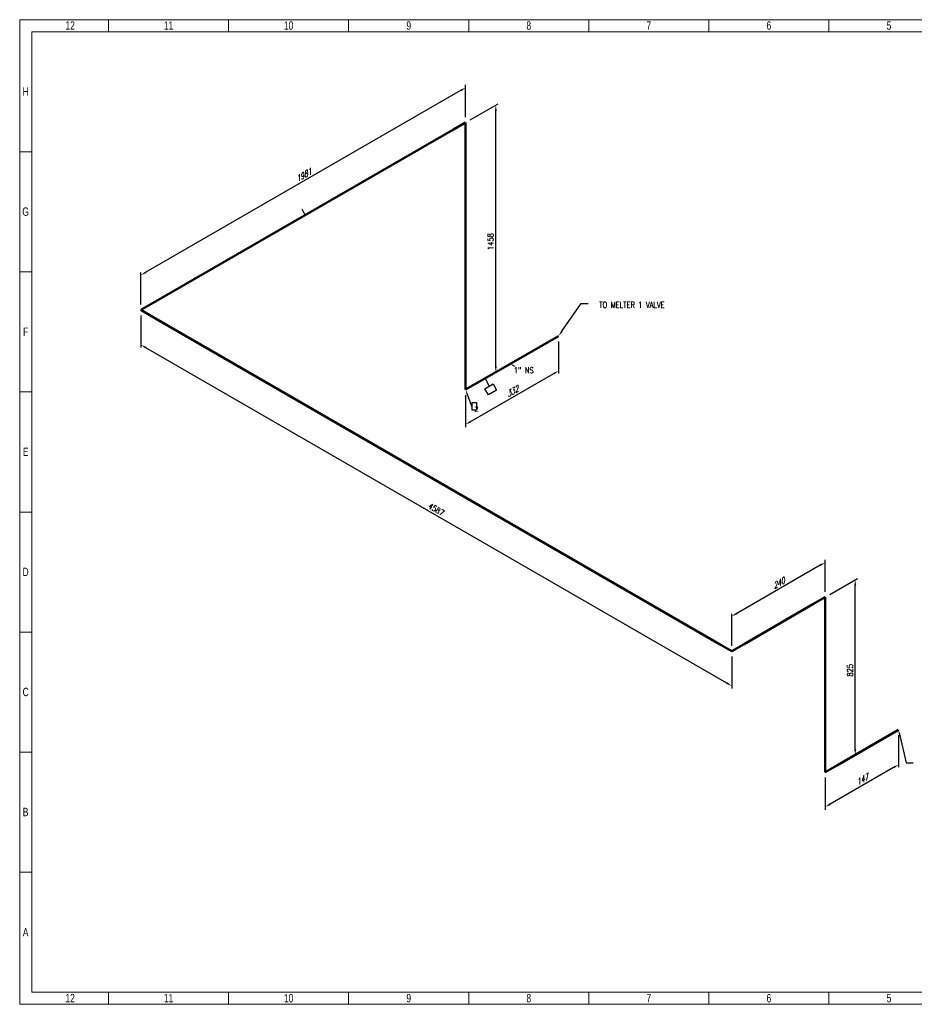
# Model space of a CAD drawing. Header units: millimetres. Extents: x 0 to 594, y 0 to 424.
# Tile 1 of 13: x 0 to 386, y 0 to 424. Entities that reach past the tile are written whole.
import ezdxf
from ezdxf import colors
from ezdxf.entities.mleader import LeaderData, LeaderLine
from ezdxf.enums import TextEntityAlignment as Align
from ezdxf.math import Vec2, Vec3

# ---------------------------------------------------------------- set-up
doc = ezdxf.new("R2018")
doc.units = ezdxf.units.MM
doc.header["$LTSCALE"] = 0.25
doc.set_wipeout_variables(frame=1)
for name, color, linetype in [('Annotation', 7, 'Continuous'), ('Dimension', 1, 'Continuous'), ('Weld', 1, 'Continuous')]:
    doc.layers.add(name, color=color, linetype=linetype)
doc.layers.add('Pipe Small Bore', color=30, linetype='Continuous', lineweight=50)
doc.styles.add('AdskIsoAnnotation', font='romans.shx', dxfattribs={"width": 0.8, "height": 1})
doc.styles.add('AdskIsoMetric', font='romans.shx', dxfattribs={"width": 0.8, "height": 2.5})
doc.styles.add('AdskIsoMetric-30', font='romans.shx', dxfattribs={"width": 0.8, "height": 2.5})
doc.styles.add('AdskIsoMetric30', font='romans.shx', dxfattribs={"width": 0.8, "oblique": 30, "height": 2.5})
doc.styles.add('SLDTEXTSTYLE3', font='TXT', dxfattribs={"width": 0.75})
doc.styles.get("Standard").update_dxf_attribs({"font": 'arial.ttf'})
doc.dimstyles.new('AdskIsoMetric', dxfattribs={"dimtxt": 2.5, "dimasz": 2.5, "dimexe": 1, "dimexo": 2, "dimgap": 0.8, "dimtad": 1, "dimdec": 0, "dimrnd": 1, "dimzin": 0, "dimdsep": 46, "dimtxsty": 'AdskIsoMetric', "dimcen": 0, "dimclrt": 7, "dimadec": 0, "dimazin": 0, "dimtfac": 1, "dimtdec": 0, "dimtmove": 1, "dimatfit": 3, "dimfxl": 1, "dimtfill": 1, "dimfrac": 2, "dimtolj": 1, "dimtzin": 0, "dimarcsym": 0})

# ---------------------------------------------------------------- blocks, each defined once
blk = doc.blocks.new('*D16')
at = {"layer": 'Defpoints', "color": 0, "transparency": 16777216}
for p in [(378.77, 118.28), (347.11, 100), (347.11, 85)]:
    blk.add_point(p, dxfattribs=at)
at = {"layer": 'Dimension', "color": 0, "lineweight": -2, "transparency": 16777216}
for p, q in [((378.77, 115.97), (378.77, 102.12)), ((376.61, 102.03), (349.28, 86.25)), ((347.11, 97.69), (347.11, 83.85))]:
    blk.add_line(p, q, dxfattribs=at)
at = {"layer": 'Dimension', "color": 0, "transparency": 16777216}
for points in [[(376.4, 102.39), (376.82, 101.67), (378.77, 103.28)], [(349.07, 86.61), (349.49, 85.89), (347.11, 85)]]:
    blk.add_solid(points, dxfattribs=at)
at = {"layer": 'Dimension', "color": 7, "transparency": 16777216, "insert": (362.94, 96.73), "char_height": 2.5, "attachment_point": 5, "rotation": 30, "style": 'AdskIsoMetric30', "bg_fill": 3, "box_fill_scale": 1.1, "bg_fill_color": 256, "bg_fill_true_color": 13158600, "bg_fill_transparency": 0}
blk.add_mtext('\\A1;147', dxfattribs=at)
blk = doc.blocks.new('*D17')
at = {"layer": 'Defpoints', "color": 0, "transparency": 16777216}
for p in [(360.1, 182.92), (347.11, 175.42), (347.11, 100)]:
    blk.add_point(p, dxfattribs=at)
at = {"layer": 'Dimension', "color": 0, "lineweight": -2, "transparency": 16777216}
for p, q in [((349.11, 176.58), (361.1, 183.5)), ((360.1, 110), (360.1, 180.42))]:
    blk.add_line(p, q, dxfattribs=at)
at = {"layer": 'Dimension', "color": 0, "transparency": 16777216}
for points in [[(359.69, 180.42), (360.52, 180.42), (360.1, 182.92)], [(359.69, 110), (360.52, 110), (360.1, 107.5)]]:
    blk.add_solid(points, dxfattribs=at)
at = {"layer": 'Dimension', "color": 7, "transparency": 16777216, "insert": (357.86, 143.92), "char_height": 2.5, "attachment_point": 5, "rotation": 90, "style": 'AdskIsoMetric-30', "bg_fill": 3, "box_fill_scale": 1.1, "bg_fill_color": 256, "bg_fill_true_color": 13158600, "bg_fill_transparency": 0}
blk.add_mtext('\\A1;825', dxfattribs=at)
blk = doc.blocks.new('*D18')
at = {"layer": 'Defpoints', "color": 0, "transparency": 16777216}
for p in [(347.11, 175.42), (306.86, 167.18), (306.86, 152.18)]:
    blk.add_point(p, dxfattribs=at)
at = {"layer": 'Dimension', "color": 0, "lineweight": -2, "transparency": 16777216}
for p, q in [((347.11, 177.73), (347.11, 191.58)), ((344.95, 189.17), (309.02, 168.43)), ((306.86, 154.49), (306.86, 168.33))]:
    blk.add_line(p, q, dxfattribs=at)
at = {"layer": 'Dimension', "color": 0, "transparency": 16777216}
for points in [[(344.74, 189.53), (345.16, 188.81), (347.11, 190.42)], [(308.82, 168.79), (309.23, 168.07), (306.86, 167.18)]]:
    blk.add_solid(points, dxfattribs=at)
at = {"layer": 'Dimension', "color": 7, "transparency": 16777216, "insert": (326.99, 181.39), "char_height": 2.5, "attachment_point": 5, "rotation": 30, "style": 'AdskIsoMetric30', "bg_fill": 3, "box_fill_scale": 1.1, "bg_fill_color": 256, "bg_fill_true_color": 13158600, "bg_fill_transparency": 0}
blk.add_mtext('\\A1;240', dxfattribs=at)
blk = doc.blocks.new('*D19')
at = {"layer": 'Defpoints', "color": 0, "transparency": 16777216}
for p in [(52.23, 299.19), (52.23, 284.19), (306.86, 152.18)]:
    blk.add_point(p, dxfattribs=at)
at = {"layer": 'Dimension', "color": 0, "lineweight": -2, "transparency": 16777216}
for p, q in [((52.23, 296.88), (52.23, 283.04)), ((304.69, 138.43), (54.39, 282.94)), ((306.86, 149.87), (306.86, 136.02))]:
    blk.add_line(p, q, dxfattribs=at)
at = {"layer": 'Dimension', "color": 0, "transparency": 16777216}
for points in [[(54.6, 283.3), (54.18, 282.58), (52.23, 284.19)], [(304.9, 138.79), (304.49, 138.07), (306.86, 137.18)]]:
    blk.add_solid(points, dxfattribs=at)
at = {"layer": 'Dimension', "color": 7, "transparency": 16777216, "insert": (179.54, 213.27), "char_height": 2.5, "attachment_point": 5, "rotation": 330, "style": 'AdskIsoMetric-30', "bg_fill": 3, "box_fill_scale": 1.1, "bg_fill_color": 256, "bg_fill_true_color": 13158600, "bg_fill_transparency": 0}
blk.add_mtext('\\A1;4587', dxfattribs=at)
blk = doc.blocks.new('*D20')
at = {"layer": 'Defpoints', "color": 0, "transparency": 16777216}
for p in [(192.19, 380), (52.23, 314.19), (52.23, 299.19)]:
    blk.add_point(p, dxfattribs=at)
at = {"layer": 'Dimension', "color": 0, "lineweight": -2, "transparency": 16777216}
for p, q in [((192.19, 382.31), (192.19, 396.15)), ((190.03, 393.75), (54.39, 315.44)), ((52.23, 301.5), (52.23, 315.35))]:
    blk.add_line(p, q, dxfattribs=at)
at = {"layer": 'Dimension', "color": 0, "transparency": 16777216}
for points in [[(189.82, 394.11), (190.24, 393.39), (192.19, 395)], [(54.18, 315.8), (54.6, 315.08), (52.23, 314.19)]]:
    blk.add_solid(points, dxfattribs=at)
at = {"layer": 'Dimension', "color": 7, "transparency": 16777216, "insert": (122.21, 357.18), "char_height": 2.5, "attachment_point": 5, "rotation": 30, "style": 'AdskIsoMetric30', "bg_fill": 3, "box_fill_scale": 1.1, "bg_fill_color": 256, "bg_fill_true_color": 13158600, "bg_fill_transparency": 0}
blk.add_mtext('\\A1;1981', dxfattribs=at)
blk = doc.blocks.new('*D21')
at = {"layer": 'Defpoints', "color": 0, "transparency": 16777216}
for p in [(205.18, 387.5), (192.19, 380), (192.19, 264.86)]:
    blk.add_point(p, dxfattribs=at)
at = {"layer": 'Dimension', "color": 0, "lineweight": -2, "transparency": 16777216}
for p, q in [((194.19, 381.15), (206.18, 388.08)), ((205.18, 274.86), (205.18, 385))]:
    blk.add_line(p, q, dxfattribs=at)
at = {"layer": 'Dimension', "color": 0, "transparency": 16777216}
for points in [[(204.77, 385), (205.6, 385), (205.18, 387.5)], [(204.77, 274.86), (205.6, 274.86), (205.18, 272.36)]]:
    blk.add_solid(points, dxfattribs=at)
at = {"layer": 'Dimension', "color": 7, "transparency": 16777216, "insert": (202.94, 328.64), "char_height": 2.5, "attachment_point": 5, "rotation": 90, "style": 'AdskIsoMetric-30', "bg_fill": 3, "box_fill_scale": 1.1, "bg_fill_color": 256, "bg_fill_true_color": 13158600, "bg_fill_transparency": 0}
blk.add_mtext('\\A1;1458', dxfattribs=at)
blk = doc.blocks.new('*D22')
at = {"layer": 'Defpoints', "color": 0, "transparency": 16777216}
for p in [(232.23, 287.98), (192.19, 264.86), (192.19, 249.86)]:
    blk.add_point(p, dxfattribs=at)
at = {"layer": 'Dimension', "color": 0, "lineweight": -2, "transparency": 16777216}
for p, q in [((232.23, 285.67), (232.23, 271.82)), ((230.07, 271.73), (194.36, 251.11)), ((192.19, 262.55), (192.19, 248.71))]:
    blk.add_line(p, q, dxfattribs=at)
at = {"layer": 'Dimension', "color": 0, "transparency": 16777216}
for points in [[(229.86, 272.09), (230.27, 271.37), (232.23, 272.98)], [(194.15, 251.47), (194.57, 250.75), (192.19, 249.86)]]:
    blk.add_solid(points, dxfattribs=at)
at = {"layer": 'Dimension', "color": 7, "transparency": 16777216, "insert": (212.21, 264.01), "char_height": 2.5, "attachment_point": 5, "rotation": 30, "style": 'AdskIsoMetric30', "bg_fill": 3, "box_fill_scale": 1.1, "bg_fill_color": 256, "bg_fill_true_color": 13158600, "bg_fill_transparency": 0}
blk.add_mtext('\\A1;332', dxfattribs=at)
blk = doc.blocks.new('Elbow-1-Iso2DSkew90')
at = {"color": 0, "linetype": 'ByBlock', "lineweight": -2, "extrusion": (2.74394e-12, -0.816497, -0.57735)}
for p, q in [((0, 0), (-5.3, 3.06)), ((5.3, 3.06), (0, 0)), ((0, 0), (0, 0))]:
    blk.add_line(p, q, dxfattribs=at)
blk = doc.blocks.new('Elbow-2-Iso2DSkew90')
at = {"color": 0, "linetype": 'ByBlock', "lineweight": -2, "extrusion": (6.85984e-13, -0.816497, -0.57735)}
for p, q in [((0, 0), (5.3, 3.06)), ((0, 0), (0, 0)), ((5.3, -3.06), (0, 0))]:
    blk.add_line(p, q, dxfattribs=at)
blk = doc.blocks.new('Elbow-1-Iso2DSkew0')
at = {"color": 0, "linetype": 'ByBlock', "lineweight": -2, "extrusion": (0.707107, -0.408248, 0.57735)}
for p, q in [((0, 0), (-5.3, -3.06)), ((0, 0), (0, 0)), ((0, -6.12), (0, 0))]:
    blk.add_line(p, q, dxfattribs=at)
blk = doc.blocks.new('Elbow-3-Iso2DSkew90')
at = {"color": 0, "linetype": 'ByBlock', "lineweight": -2, "extrusion": (-0.707107, 0.408248, -0.57735)}
for p, q in [((0, 0), (0, 6.12)), ((5.3, 3.06), (0, 0)), ((0, 0), (0, 0))]:
    blk.add_line(p, q, dxfattribs=at)
blk = doc.blocks.new('Elbow-2-Iso2DSkew0')
at = {"color": 0, "linetype": 'ByBlock', "lineweight": -2, "extrusion": (0.707107, -0.408248, 0.57735)}
for p, q in [((0, 0), (-5.3, -3.06)), ((0, 0), (0, 0)), ((0, -6.12), (0, 0))]:
    blk.add_line(p, q, dxfattribs=at)
blk = doc.blocks.new('Elbow-4-Iso2DSkew90')
at = {"color": 0, "linetype": 'ByBlock', "lineweight": -2, "extrusion": (-0.707107, 0.408248, -0.57735)}
for p, q in [((0, 0), (0, 6.12)), ((5.3, 3.06), (0, 0)), ((0, 0), (0, 0))]:
    blk.add_line(p, q, dxfattribs=at)
blk = doc.blocks.new('Weld-1-IsoRight')
blk.add_hatch(color=256).paths.add_polyline_path([(-0.031, 0.016), (-0.031, 0.022), (-0.029, 0.027), (-0.027, 0.032), (-0.024, 0.035), (-0.02, 0.038), (-0.015, 0.039), (-0.01, 0.038), (-0.005, 0.037), (0.001, 0.034), (0.006, 0.031), (0.012, 0.026), (0.017, 0.02), (0.021, 0.014), (0.025, 0.007), (0.029, 0), (0.031, -0.007), (0.032, -0.014), (0.033, -0.021), (0.032, -0.027), (0.031, -0.033), (0.029, -0.037), (0.025, -0.041), (0.021, -0.043), (0.017, -0.044), (0.012, -0.044), (0.006, -0.042), (0.001, -0.04), (-0.005, -0.036), (-0.01, -0.031), (-0.015, -0.025), (-0.02, -0.019), (-0.024, -0.012), (-0.027, -0.005), (-0.029, 0.002), (-0.031, 0.009)], is_closed=False, flags=0)
blk = doc.blocks.new('Weld-1-IsoLeft')
blk.add_hatch(color=256).paths.add_polyline_path([(-0.029, 0.019), (-0.034, 0.016), (-0.038, 0.012), (-0.041, 0.007), (-0.042, 0.003), (-0.042, -0.002), (-0.041, -0.006), (-0.038, -0.011), (-0.034, -0.014), (-0.029, -0.018), (-0.023, -0.021), (-0.016, -0.023), (-0.009, -0.025), (-0.001, -0.025), (0.007, -0.025), (0.014, -0.025), (0.022, -0.023), (0.029, -0.021), (0.035, -0.018), (0.04, -0.014), (0.044, -0.011), (0.046, -0.006), (0.048, -0.002), (0.048, 0.003), (0.046, 0.007), (0.044, 0.012), (0.04, 0.016), (0.035, 0.019), (0.029, 0.022), (0.022, 0.024), (0.014, 0.026), (0.007, 0.027), (-0.001, 0.027), (-0.009, 0.026), (-0.016, 0.024), (-0.023, 0.022)], is_closed=False, flags=0)
blk = doc.blocks.new('AnnoRect')
at = {"color": 0, "linetype": 'ByBlock', "lineweight": -2}
blk.add_wipeout([(-0.81, -0.6), (-0.81, 0.6), (0.81, 0.6), (0.81, -0.6)], dxfattribs=at)
blk.add_lwpolyline([(-0.81, -0.6), (-0.81, 0.6), (0.81, 0.6), (0.81, -0.6)], close=True, dxfattribs=at)
at = {"color": 0, "linetype": 'ByBlock', "lineweight": -2, "width": 0.8, "flags": 106}
blk.add_attdef('XX', text='', height=1, dxfattribs=at).set_placement((0, 0), align=Align.MIDDLE_CENTER)
blk = doc.blocks.new('cajetin')
at = {"color": 7, "linetype": 'Continuous', "lineweight": 18}
for p, q in [((0, 0), (0, 615)), ((0, 615), (861, 615)), ((55.5, 607.5), (55.5, 615)), ((130.5, 607.5), (130.5, 615)), ((205.5, 607.5), (205.5, 615)), ((280.5, 607.5), (280.5, 615)), ((355.5, 607.5), (355.5, 615)), ((430.5, 607.5), (430.5, 615)), ((505.5, 607.5), (505.5, 615)), ((7.5, 7.5), (7.5, 607.5)), ((7.5, 607.5), (853.5, 607.5)), ((430.5, 607.5), (430.5, 607.5)), ((7.5, 532.5), (0, 532.5)), ((7.5, 457.5), (0, 457.5)), ((7.5, 382.5), (0, 382.5)), ((7.5, 307.5), (0, 307.5)), ((7.5, 307.5), (7.5, 307.5)), ((7.5, 232.5), (0, 232.5)), ((7.5, 157.5), (0, 157.5)), ((7.5, 82.5), (0, 82.5)), ((853.5, 7.5), (7.5, 7.5)), ((55.5, 7.5), (55.5, 0)), ((130.5, 7.5), (130.5, 0)), ((205.5, 7.5), (205.5, 0)), ((280.5, 7.5), (280.5, 0)), ((355.5, 7.5), (355.5, 0)), ((430.5, 7.5), (430.5, 7.5)), ((430.5, 7.5), (430.5, 0)), ((505.5, 7.5), (505.5, 0)), ((861, 0), (0, 0))]:
    blk.add_line(p, q, dxfattribs=at)
at = {"color": 7, "linetype": 'Continuous', "lineweight": 0, "char_height": 5.25, "attachment_point": 2, "style": 'SLDTEXTSTYLE3'}
for s, insert in [('12', (31.51, 613.99)), ('11', (93.01, 613.99)), ('10', (168.01, 613.99)), ('9', (243.01, 613.99)), ('8', (318.01, 613.99)), ('7', (393.01, 613.99)), ('6', (468.01, 613.99)), ('5', (543.01, 613.99)), ('H', (3.75, 572.74)), ('G', (3.68, 497.74)), ('F', (3.71, 422.74)), ('E', (3.74, 347.74)), ('D', (3.68, 272.74)), ('C', (3.73, 197.74)), ('B', (3.69, 122.74)), ('A', (3.7, 47.74)), ('12', (31.51, 6.49)), ('11', (93.01, 6.49)), ('10', (168.01, 6.49)), ('9', (243.01, 6.49)), ('8', (318.01, 6.49)), ('7', (393.01, 6.49)), ('6', (468.01, 6.49)), ('5', (543.01, 6.49))]:
    blk.add_mtext(s, dxfattribs=dict(at, insert=insert))

msp = doc.modelspace()

# ---------------------------------------------------------------- leaders
at = {"layer": 'Annotation'}
ml = msp.add_multileader_mtext('Standard', dxfattribs=at)
ml.set_content('')
ml.set_leader_properties()
ml.build(insert=Vec2(0, 0))
ml.multileader.update_dxf_attribs({"dogleg_length": 0, "arrow_head_size": 0})
ctx = ml.context
ctx.base_point, ctx.arrow_head_size = Vec3(121.671, 342.656), 0
notes = []
notes.append((ctx, [(0, (1, 1, 0), (121.671, 342.656), (-1, 0), 0, [(0, [(122.978, 340.038)], 0, [])])]))
ctx.mtext, ml.multileader.dxf.content_type = None, 0
ml = msp.add_multileader_mtext('Standard', dxfattribs=at)
ml.set_content('')
ml.set_leader_properties()
ml.build(insert=Vec2(0, 0))
ml.multileader.update_dxf_attribs({"dogleg_length": 3.062, "arrow_head_size": 2.5})
ctx = ml.context
ctx.base_point, ctx.arrow_head_size = Vec3(238.938, 302), 2.5
notes.append((ctx, [(0, (1, 1, 0), (242, 302), (1, 0), 3.062, [(0, [(232.231, 287.978)], 0, [])])]))
ctx.mtext, ml.multileader.dxf.content_type = None, 0
ml = msp.add_multileader_mtext('Standard', dxfattribs=at)
ml.set_content('')
ml.set_leader_properties()
ml.build(insert=Vec2(0, 0))
ml.multileader.update_dxf_attribs({"dogleg_length": 0, "arrow_head_size": 0.952})
ctx = ml.context
ctx.base_point, ctx.arrow_head_size = Vec3(213.303, 274.976), 0.952
notes.append((ctx, [(0, (1, 1, 0), (213.303, 274.976), (-1, 0), 0, [(0, [(211.438, 275.973)], 0, [])])]))
ctx.mtext, ml.multileader.dxf.content_type = None, 0
ml = msp.add_multileader_mtext('Standard', dxfattribs=at)
ml.set_content('')
ml.set_leader_properties()
ml.build(insert=Vec2(0, 0))
ml.multileader.update_dxf_attribs({"dogleg_length": 0, "arrow_head_size": 0})
ctx = ml.context
ctx.base_point, ctx.arrow_head_size = Vec3(202.316, 266.337), 0
notes.append((ctx, [(0, (1, 1, 0), (202.316, 266.337), (-1, 0), 0, [(0, [(200.59, 269.71)], 0, [])])]))
ctx.mtext, ml.multileader.dxf.content_type = None, 0
ml = msp.add_multileader_mtext('Standard', dxfattribs=at)
ml.set_content('')
ml.set_leader_properties()
ml.build(insert=Vec2(0, 0))
ml.multileader.update_dxf_attribs({"dogleg_length": 0, "arrow_head_size": 2.5})
ctx = ml.context
ctx.base_point, ctx.arrow_head_size = Vec3(195, 257), 2.5
notes.append((ctx, [(0, (1, 1, 0), (195, 257), (-1, 0), 0, [(0, [(192.194, 264.863)], 0, [])])]))
ctx.mtext, ml.multileader.dxf.content_type = None, 0
ml = msp.add_multileader_mtext('Standard', dxfattribs=at)
ml.set_content('')
ml.set_leader_properties()
ml.build(insert=Vec2(0, 0))
ml.multileader.update_dxf_attribs({"dogleg_length": 3.062, "arrow_head_size": 2.5})
ctx = ml.context
ctx.base_point, ctx.arrow_head_size = Vec3(378.938, 104), 2.5
notes.append((ctx, [(0, (1, 1, 0), (382, 104), (1, 0), 3.062, [(0, [(378.772, 118.278)], 0, [])])]))
ctx.mtext, ml.multileader.dxf.content_type = None, 0
for ctx, leaders in notes:
    for number, flags, end, landing, length, lines in leaders:
        leader = LeaderData()
        leader.index, (leader.has_last_leader_line, leader.has_dogleg_vector, leader.attachment_direction) = number, flags
        leader.last_leader_point, leader.dogleg_vector, leader.dogleg_length = Vec3(end), Vec3(landing), length
        for number, points, colour, breaks in lines:
            line = LeaderLine()
            line.index, line.vertices, line.color, line.breaks = number, Vec3.list(points), colors.encode_raw_color(colour), breaks
            leader.lines.append(line)
        ctx.leaders.append(leader)

# ---------------------------------------------------------------- next in the draw order: dimensions: what is measured, and where the dimension line sits
at = {"layer": 'Dimension'}
dim = msp.add_linear_dim(base=(347.113, 85), p1=(378.772, 118.278), p2=(347.113, 100), angle=210, text='147', dimstyle='AdskIsoMetric', override={"dimtad": 0, "dimlfac": 4.030796, "dimtxsty": 'AdskIsoMetric30', "dimse1": 0, "dimse2": 0, "dimsd1": 0, "dimsd2": 0, "dimtmove": 1}, dxfattribs=at)
dim.commit()
dim.dimension.update_dxf_attribs({"geometry": '*D16', "text_midpoint": (362.943, 96.725), "dimtype": 160})

# ---------------------------------------------------------------- next in the draw order: dimensions: what is measured, and where the dimension line sits
dim = msp.add_linear_dim(base=(360.104, 182.921), p1=(347.113, 100), p2=(347.113, 175.421), angle=90, text='825', dimstyle='AdskIsoMetric', override={"dimtad": 0, "dimlfac": 10.939722, "dimtxsty": 'AdskIsoMetric-30', "dimse1": 1, "dimse2": 0, "dimsd1": 0, "dimsd2": 0, "dimtmove": 1}, dxfattribs=at)
dim.commit()
dim.dimension.update_dxf_attribs({"geometry": '*D17', "text_midpoint": (357.864, 143.917), "dimtype": 160})

# ---------------------------------------------------------------- next in the draw order: linework, layer by layer
at = {"layer": 'Pipe Small Bore'}
msp.add_lwpolyline([(378.772, 118.278), (352.416, 103.062)], dxfattribs=at)

# ---------------------------------------------------------------- next in the draw order: block references
msp.add_blockref('Elbow-3-Iso2DSkew90', (347.113, 100), dxfattribs=at)

# ---------------------------------------------------------------- next in the draw order: dimensions: what is measured, and where the dimension line sits
at = {"layer": 'Dimension'}
dim = msp.add_linear_dim(base=(306.858, 167.18), p1=(347.113, 175.421), p2=(306.858, 152.18), angle=210, text='240', dimstyle='AdskIsoMetric', override={"dimtad": 0, "dimlfac": 5.165192, "dimtxsty": 'AdskIsoMetric30', "dimse1": 0, "dimse2": 0, "dimsd1": 0, "dimsd2": 0, "dimtmove": 1}, dxfattribs=at)
dim.commit()
dim.dimension.update_dxf_attribs({"geometry": '*D18', "text_midpoint": (326.986, 181.386), "dimtype": 160})

# ---------------------------------------------------------------- next in the draw order: linework, layer by layer
at = {"layer": 'Pipe Small Bore'}
for points in [[(341.81, 172.359), (312.162, 155.241)], [(347.113, 106.124), (347.113, 169.297)]]:
    msp.add_lwpolyline(points, dxfattribs=at)

# ---------------------------------------------------------------- next in the draw order: block references
msp.add_blockref('Elbow-1-Iso2DSkew0', (347.113, 175.421), dxfattribs=at)

# ---------------------------------------------------------------- next in the draw order: dimensions: what is measured, and where the dimension line sits
at = {"layer": 'Dimension'}
dim = msp.add_linear_dim(base=(52.228, 284.191), p1=(306.858, 152.18), p2=(52.228, 299.191), angle=150, text='4587', dimstyle='AdskIsoMetric', override={"dimtad": 0, "dimlfac": 15.600843, "dimtxsty": 'AdskIsoMetric-30', "dimse1": 0, "dimse2": 0, "dimsd1": 0, "dimsd2": 0, "dimtmove": 1}, dxfattribs=at)
dim.commit()
dim.dimension.update_dxf_attribs({"geometry": '*D19', "text_midpoint": (179.543, 213.271), "dimtype": 160})

# ---------------------------------------------------------------- next in the draw order: block references
at = {"layer": 'Pipe Small Bore'}
msp.add_blockref('Elbow-1-Iso2DSkew90', (306.858, 152.18), dxfattribs=at)

# ---------------------------------------------------------------- next in the draw order: texts
at = {"layer": 'Annotation', "insert": (249.767, 300.173), "char_height": 2.5, "attachment_point": 7, "style": 'AdskIsoAnnotation', "bg_fill": 3, "box_fill_scale": 1, "bg_fill_color": 256, "bg_fill_true_color": 13158600, "bg_fill_transparency": 0}
msp.add_mtext('TO MELTER 1 VALVE', dxfattribs=at)

# ---------------------------------------------------------------- next in the draw order: dimensions: what is measured, and where the dimension line sits
at = {"layer": 'Dimension'}
dim = msp.add_linear_dim(base=(52.228, 314.191), p1=(192.194, 380), p2=(52.228, 299.191), angle=210, text='1981', dimstyle='AdskIsoMetric', override={"dimtad": 0, "dimlfac": 12.257647, "dimtxsty": 'AdskIsoMetric30', "dimse1": 0, "dimse2": 0, "dimsd1": 0, "dimsd2": 0, "dimtmove": 1}, dxfattribs=at)
dim.commit()
dim.dimension.update_dxf_attribs({"geometry": '*D20', "text_midpoint": (122.211, 357.182), "dimtype": 160})

# ---------------------------------------------------------------- next in the draw order: linework, layer by layer
at = {"layer": 'Pipe Small Bore'}
msp.add_lwpolyline([(186.891, 376.938), (57.531, 302.252)], dxfattribs=at)

# ---------------------------------------------------------------- next in the draw order: block references
msp.add_blockref('Elbow-2-Iso2DSkew90', (52.228, 299.191), dxfattribs=at)

# ---------------------------------------------------------------- next in the draw order: dimensions: what is measured, and where the dimension line sits
at = {"layer": 'Dimension'}
dim = msp.add_linear_dim(base=(205.185, 387.5), p1=(192.194, 264.863), p2=(192.194, 380), angle=90, text='1458', dimstyle='AdskIsoMetric', override={"dimtad": 0, "dimlfac": 12.66389, "dimtxsty": 'AdskIsoMetric-30', "dimse1": 1, "dimse2": 0, "dimsd1": 0, "dimsd2": 0, "dimtmove": 1}, dxfattribs=at)
dim.commit()
dim.dimension.update_dxf_attribs({"geometry": '*D21', "text_midpoint": (202.945, 328.638), "dimtype": 160})

# ---------------------------------------------------------------- next in the draw order: block references
at = {"layer": 'Pipe Small Bore'}
msp.add_blockref('Elbow-2-Iso2DSkew0', (192.194, 380), dxfattribs=at)

# ---------------------------------------------------------------- next in the draw order: dimensions: what is measured, and where the dimension line sits
at = {"layer": 'Dimension'}
dim = msp.add_linear_dim(base=(192.194, 249.863), p1=(232.231, 287.978), p2=(192.194, 264.863), angle=210, text='332', dimstyle='AdskIsoMetric', override={"dimtad": 0, "dimlfac": 7.17928, "dimtxsty": 'AdskIsoMetric30', "dimse1": 0, "dimse2": 0, "dimsd1": 0, "dimsd2": 0, "dimtmove": 1}, dxfattribs=at)
dim.commit()
dim.dimension.update_dxf_attribs({"geometry": '*D22', "text_midpoint": (212.213, 264.007), "dimtype": 160})

# ---------------------------------------------------------------- next in the draw order: linework, layer by layer
at = {"layer": 'Pipe Small Bore'}
for points in [[(192.194, 270.987), (192.194, 373.876)], [(57.531, 296.129), (301.555, 155.241)], [(232.231, 287.978), (197.498, 267.925)]]:
    msp.add_lwpolyline(points, dxfattribs=at)

# ---------------------------------------------------------------- next in the draw order: block references
msp.add_blockref('Elbow-4-Iso2DSkew90', (192.194, 264.863), dxfattribs=at)
at = {"layer": 'Weld', "xscale": 15, "yscale": 15, "zscale": 15}
for name, p, rotation in [('Weld-1-IsoRight', (192.194, 270.987), 299.9999999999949), ('Weld-1-IsoLeft', (197.498, 267.925), 240.0000000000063)]:
    msp.add_blockref(name, p, dxfattribs=dict(at, rotation=rotation))

# ---------------------------------------------------------------- next in the draw order: block references
at = {"layer": 'Annotation', "xscale": 2.5, "yscale": 2.5, "zscale": 2.5, "rotation": 29.99999999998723}
msp.add_blockref('AnnoRect', (203, 265), dxfattribs=at)
at = {"layer": 'Annotation'}
ref = msp.add_blockref('AnnoRect', (195.937, 257.687), dxfattribs=dict(at, xscale=1.158088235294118, yscale=2.8125, zscale=2.5))
lines = msp.add_mtext('2', dxfattribs={"layer": '0', "color": 0, "linetype": 'ByBlock', "lineweight": -2, "insert": (195.937, 257.687), "char_height": 2.5, "attachment_point": 1})
ref.add_attrib('XX', '', (195.937, 257.687), dxfattribs={"flags": 104}).embed_mtext(lines)

# ---------------------------------------------------------------- next in the draw order: texts
at = {"layer": 'Annotation', "insert": (213, 272), "char_height": 2.5, "attachment_point": 7, "style": 'AdskIsoAnnotation', "bg_fill": 3, "box_fill_scale": 1, "bg_fill_color": 256, "bg_fill_true_color": 13158600, "bg_fill_transparency": 0}
msp.add_mtext('{\\Q0;1" NS}', dxfattribs=at)

# ---------------------------------------------------------------- next in the draw order: block references
at = {"xscale": 0.689895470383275, "yscale": 0.689895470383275, "zscale": 0.689895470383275}
msp.add_blockref('cajetin', (0, 0), dxfattribs=at)

doc.saveas('drawing.dxf')
